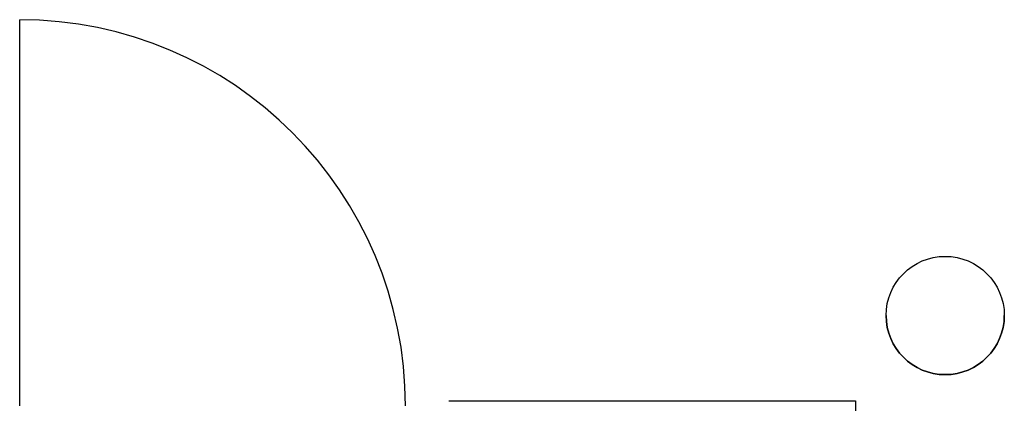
# Model space of a CAD drawing. Header units: millimetres. Extents: x -110 to 230337154, y -20 to 1103899040.
# Tile 29 of 58: x 115171718 to 115173801, y 551933217 to 551934027. Entities that reach past the tile are written whole.
import ezdxf

# ---------------------------------------------------------------- set-up
doc = ezdxf.new("R2010")
doc.units = ezdxf.units.MM
doc.header["$LTSCALE"] = 50
doc.layers.add('ONDERLEGGER BOUWKUNDIG', color=7, linetype='Continuous')

msp = doc.modelspace()

# ---------------------------------------------------------------- linework, layer by layer
at = {"layer": 'ONDERLEGGER BOUWKUNDIG'}
for p, q in [((115171718.2110273, 551933211.005), (115171718.2110273, 551934027.005)), ((115172626.2110273, 551933222.005), (115173485.99, 551933222.005)), ((115173485.99, 551933222.005), (115173485.99, 551927337.005))]:
    msp.add_line(p, q, dxfattribs=at)
msp.add_circle((115173675.99, 551933402.005), 124.9999999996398, dxfattribs=at)
for centre, radius, start, end in [((115171718.2110273, 551933211.005), 815.999999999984, 0, 90), ((115173675.99, 551933402.005), 125, 180, 0)]:
    msp.add_arc(centre, radius, start, end, dxfattribs=at)

doc.saveas('drawing.dxf')
